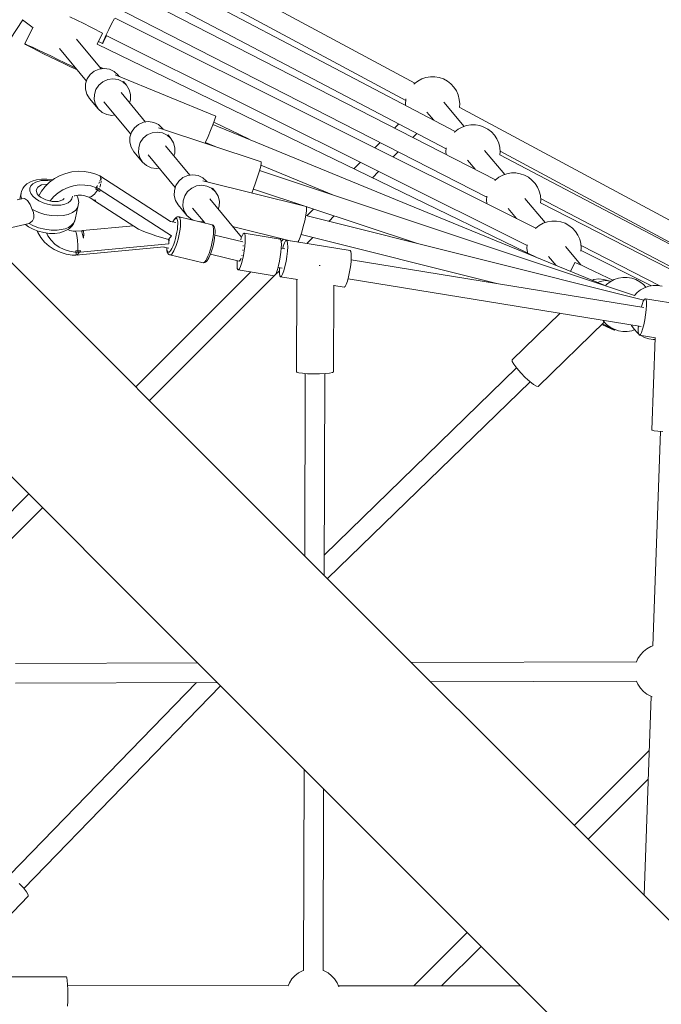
# Model space of a CAD drawing. Header units: inches. Extents: x -32 to 818, y -661 to 218.
# Tile 40 of 256: x 472.525 to 473.115, y 17.517 to 18.422. Entities that reach past the tile are written whole.
import ezdxf

# ---------------------------------------------------------------- set-up
doc = ezdxf.new("R2010")
doc.units = ezdxf.units.IN
doc.header["$LTSCALE"] = 0.01
doc.header["$MEASUREMENT"] = 0
doc.layers.add('_at_zabawki_', color=240, linetype='Continuous', lineweight=5)

# ---------------------------------------------------------------- blocks, each defined once
blk = doc.blocks.new('zw$2CA8')
at = {"layer": '_at_zabawki_'}
for p, q in [((-4206.55, 4794.53), (-4689.93, 5054.49)), ((-4658.91, 5017.45), (-4215.03, 4778.73)), ((-4169.5, 4750.19), (-4575.75, 4963.59)), ((-4584.02, 4947.64), (-4177.83, 4734.28)), ((-4132.47, 4705.85), (-4528.92, 4908.96)), ((-4537.09, 4892.94), (-4140.63, 4689.82)), ((-4622.54, 4768.61), (-4566.93, 4852.64)), ((-4567.05, 4852.73), (-4557.31, 4845.4)), ((-4517.1, 4852.42), (-4523.61, 4855.57)), ((-4510.8, 4849.32), (-4517.1, 4852.42)), ((-4505.07, 4846.47), (-4510.8, 4849.32)), ((-4487.88, 4843.92), (-4485.24, 4849.2)), ((-4485.24, 4849.2), (-4482.72, 4854.14)), ((-4095.46, 4661.49), (-4482.14, 4854.41)), ((-4557.72, 4845.71), (-4565.05, 4830.59)), ((-4500.24, 4844.02), (-4505.07, 4846.47)), ((-4496.59, 4842.13), (-4500.24, 4844.02)), ((-4498.48, 4830.35), (-4493.62, 4840.39)), ((-4494.34, 4840.89), (-4496.59, 4842.13)), ((-4493.62, 4840.39), (-4494.34, 4840.89)), ((-4490.31, 4838.93), (-4487.88, 4843.92)), ((-4565.05, 4830.59), (-4564.21, 4830.33)), ((-4565.05, 4830.59), (-4564.33, 4830.08)), ((-4564.21, 4830.33), (-4561.84, 4829.33)), ((-4494.8, 4807.81), (-4517.54, 4835.09)), ((-4093.38, 4633.88), (-4498.69, 4830.45)), ((-4497.25, 4832.89), (-4493.75, 4831.15)), ((-4493.75, 4831.15), (-4493.43, 4832.13)), ((-4493.75, 4831.15), (-4493.15, 4831.99)), ((-4493.43, 4832.13), (-4492.23, 4834.84)), ((-4493.15, 4831.99), (-4491.71, 4834.57)), ((-4492.23, 4834.84), (-4490.31, 4838.93)), ((-4491.71, 4834.57), (-4489.83, 4838.13)), ((-4490.17, 4838.3), (-4103.43, 4645.35)), ((-4564.33, 4830.08), (-4562.08, 4828.84)), ((-4562.08, 4828.84), (-4558.43, 4826.95)), ((-4561.84, 4829.33), (-4558.1, 4827.64)), ((-4558.43, 4826.95), (-4553.6, 4824.5)), ((-4558.1, 4827.64), (-4553.19, 4825.36)), ((-4553.6, 4824.5), (-4547.87, 4821.65)), ((-4553.19, 4825.36), (-4547.4, 4822.62)), ((-4547.87, 4821.65), (-4541.56, 4818.55)), ((-4547.4, 4822.62), (-4541.06, 4819.59)), ((-4533.22, 4826.4), (-4508.32, 4796.54)), ((-4541.56, 4818.55), (-4535.06, 4815.4)), ((-4541.06, 4819.59), (-4534.56, 4816.43)), ((-4535.06, 4815.4), (-4528.72, 4812.36)), ((-4534.56, 4816.43), (-4528.25, 4813.34)), ((-4528.72, 4812.36), (-4522.93, 4809.63)), ((-4528.25, 4813.34), (-4522.52, 4810.49)), ((-4522.93, 4809.63), (-4518.02, 4807.35)), ((-4522.52, 4810.49), (-4518.08, 4808.24)), ((-4518.02, 4807.35), (-4516.93, 4806.85)), ((-4501.26, 4805.59), (-4504.98, 4802.49)), ((-4496.84, 4807.54), (-4501.26, 4805.59)), ((-4492.07, 4808.18), (-4496.84, 4807.54)), ((-4496.33, 4809.66), (-4493.03, 4808.05)), ((-4487.35, 4807.46), (-4492.07, 4808.18)), ((-4483.05, 4805.45), (-4487.35, 4807.46)), ((-4479.52, 4802.29), (-4483.05, 4805.45)), ((-4507.69, 4798.5), (-4509.18, 4793.92)), ((-4504.98, 4802.49), (-4507.69, 4798.5)), ((-4496.96, 4792.87), (-4493.24, 4795.97)), ((-4493.24, 4795.97), (-4488.82, 4797.92)), ((-4488.82, 4797.92), (-4484.06, 4798.56)), ((-4484.06, 4798.56), (-4479.33, 4797.85)), ((-4482.11, 4802.32), (-4482.14, 4802.17)), ((-4482.11, 4802.32), (-4482.13, 4802.28)), ((-4389.67, 4764.32), (-4482.11, 4802.32)), ((-4478.21, 4800.72), (-4479.52, 4802.29)), ((-4479.33, 4797.85), (-4475.03, 4795.83)), ((-4478.42, 4800.97), (-4476.18, 4799.88)), ((-4475.03, 4795.83), (-4471.5, 4792.67)), ((-4471.5, 4792.67), (-4474.34, 4796.07)), ((-4207.25, 4793.98), (-4207.61, 4793.59)), ((-4204, 4796.51), (-4207.25, 4793.98)), ((-4200.38, 4798.47), (-4204, 4796.51)), ((-4196.49, 4799.8), (-4200.38, 4798.47)), ((-4192.43, 4800.48), (-4196.49, 4799.8)), ((-4188.32, 4800.48), (-4192.43, 4800.48)), ((-4184.26, 4799.8), (-4188.32, 4800.48)), ((-4180.37, 4798.47), (-4184.26, 4799.8)), ((-4176.75, 4796.51), (-4180.37, 4798.47)), ((-4173.5, 4793.98), (-4176.75, 4796.51)), ((-4170.71, 4790.95), (-4173.5, 4793.98)), ((-4509.18, 4793.92), (-4509.32, 4789.15)), ((-4509.32, 4789.15), (-4508.11, 4784.55)), ((-4501.16, 4784.31), (-4499.67, 4788.88)), ((-4499.67, 4788.88), (-4496.96, 4792.87)), ((-4454.04, 4758.92), (-4476.63, 4786.02)), ((-4469.03, 4788.63), (-4471.5, 4792.67)), ((-4467.82, 4784.04), (-4469.03, 4788.63)), ((-4168.46, 4787.51), (-4170.71, 4790.95)), ((-4166.81, 4783.74), (-4168.46, 4787.51)), ((-4508.11, 4784.55), (-4505.64, 4780.52)), ((-4505.64, 4780.52), (-4497.62, 4770.9)), ((-4501.3, 4779.53), (-4501.16, 4784.31)), ((-4500.09, 4774.94), (-4501.3, 4779.53)), ((-4492.49, 4777.55), (-4467.56, 4747.65)), ((-4468.81, 4776.65), (-4467.96, 4779.26)), ((-4467.96, 4779.26), (-4467.82, 4784.04)), ((-4214.95, 4779.75), (-4215.29, 4775.65)), ((-4214.85, 4780.15), (-4214.95, 4779.75)), ((-4161.32, 4754.91), (-4179.97, 4777.05)), ((-4165.8, 4779.75), (-4166.81, 4783.74)), ((-4165.46, 4775.65), (-4165.8, 4779.75)), ((-4497.62, 4770.9), (-4500.09, 4774.94)), ((-4497.62, 4770.9), (-4494.09, 4767.74)), ((-4494.09, 4767.74), (-4489.79, 4765.72)), ((-4215.29, 4775.65), (-4215.17, 4774.18)), ((-4195.52, 4768), (-4189.26, 4760.57)), ((-3748.71, 4548.31), (-4165.88, 4772.66)), ((-4165.71, 4772.57), (-4165.46, 4775.65)), ((-4489.79, 4765.72), (-4485.06, 4765)), ((-4485.06, 4765), (-4482.34, 4765.37)), ((-4456.07, 4758.65), (-4460.49, 4756.7)), ((-4451.31, 4759.29), (-4456.07, 4758.65)), ((-4446.59, 4758.57), (-4451.31, 4759.29)), ((-4442.29, 4756.55), (-4446.59, 4758.57)), ((-4392.43, 4756.27), (-4390.83, 4760.5)), ((-4391.47, 4758.8), (-4359.03, 4743.06)), ((-4390.83, 4760.5), (-4389.87, 4763.3)), ((-4389.87, 4763.3), (-4389.67, 4764.32)), ((-4466.92, 4749.6), (-4468.41, 4745.03)), ((-4464.21, 4753.6), (-4466.92, 4749.6)), ((-4460.49, 4756.7), (-4464.21, 4753.6)), ((-4452.48, 4747.08), (-4448.06, 4749.03)), ((-4448.06, 4749.03), (-4443.29, 4749.67)), ((-4443.29, 4749.67), (-4438.57, 4748.95)), ((-4438.76, 4753.4), (-4442.29, 4756.55)), ((-4347.81, 4722.33), (-4442.11, 4753.72)), ((-4437.85, 4752.3), (-4438.76, 4753.4)), ((-4438.57, 4748.95), (-4434.27, 4746.93)), ((-4396.72, 4745.65), (-4394.47, 4751.11)), ((-4394.47, 4751.11), (-4392.43, 4756.27)), ((-4032.72, 4608.95), (-4392.26, 4756.72)), ((-4221.46, 4757.19), (-4225.26, 4753.39)), ((-4170.02, 4749.79), (-4170.38, 4749.4)), ((-4166.78, 4752.32), (-4170.02, 4749.79)), ((-4163.16, 4754.27), (-4166.78, 4752.32)), ((-4159.27, 4755.61), (-4163.16, 4754.27)), ((-4155.21, 4756.29), (-4159.27, 4755.61)), ((-4151.09, 4756.29), (-4155.21, 4756.29)), ((-4147.03, 4755.61), (-4151.09, 4756.29)), ((-4143.14, 4754.27), (-4147.03, 4755.61)), ((-4139.52, 4752.32), (-4143.14, 4754.27)), ((-4136.28, 4749.79), (-4139.52, 4752.32)), ((-4133.49, 4746.76), (-4136.28, 4749.79)), ((-4468.41, 4745.03), (-4468.55, 4740.26)), ((-4468.55, 4740.26), (-4467.34, 4735.66)), ((-4460.39, 4735.41), (-4458.9, 4739.99)), ((-4458.9, 4739.99), (-4456.19, 4743.98)), ((-4456.19, 4743.98), (-4452.48, 4747.08)), ((-4434.27, 4746.93), (-4430.74, 4743.78)), ((-4430.74, 4743.78), (-4433.44, 4747.02)), ((-4428.27, 4739.74), (-4430.74, 4743.78)), ((-4427.06, 4735.15), (-4428.27, 4739.74)), ((-4399.36, 4739.49), (-4398.89, 4740.55)), ((-4399.09, 4740.1), (-4390.08, 4736.4)), ((-4398.89, 4740.55), (-4396.72, 4745.65)), ((-4238.63, 4740.03), (-4243.37, 4735.29)), ((-4208.56, 4744.83), (-4204.9, 4748.49)), ((-4131.24, 4743.32), (-4133.49, 4746.76)), ((-4129.59, 4739.55), (-4131.24, 4743.32)), ((-4467.34, 4735.66), (-4464.87, 4731.62)), ((-4464.87, 4731.62), (-4456.85, 4722.01)), ((-4460.54, 4730.64), (-4460.39, 4735.41)), ((-4459.32, 4726.04), (-4460.54, 4730.64)), ((-4413.27, 4710.03), (-4435.86, 4737.13)), ((-4427.2, 4730.37), (-4427.06, 4735.15)), ((-4226.52, 4726.88), (-4221.92, 4731.47)), ((-4177.75, 4735.25), (-4178.06, 4731.46)), ((-4178.06, 4731.46), (-4177.87, 4729.11)), ((-4124.09, 4710.71), (-4142.74, 4732.86)), ((-4128.57, 4735.56), (-4129.59, 4739.55)), ((-4128.24, 4731.46), (-4128.57, 4735.56)), ((-4128.47, 4728.64), (-4128.24, 4731.46)), ((-4128.29, 4732.08), (-3845.58, 4580.04)), ((-4456.85, 4722.01), (-4459.32, 4726.04)), ((-4456.85, 4722.01), (-4453.32, 4718.85)), ((-4451.73, 4728.66), (-4426.8, 4698.75)), ((-4428.05, 4727.76), (-4427.2, 4730.37)), ((-4347.73, 4721.22), (-4347.81, 4722.33)), ((-4256.79, 4721.87), (-4262.67, 4715.98)), ((-4158.29, 4723.81), (-4151.28, 4715.49)), ((-3801.56, 4556.92), (-4128.51, 4728.66)), ((-4521.8, 4713.05), (-4527.36, 4711.7)), ((-4516.14, 4713.65), (-4521.8, 4713.05)), ((-4510.48, 4713.49), (-4516.14, 4713.65)), ((-4504.94, 4712.58), (-4510.48, 4713.49)), ((-4499.65, 4710.94), (-4504.94, 4712.58)), ((-4453.32, 4718.85), (-4449.02, 4716.83)), ((-4449.02, 4716.83), (-4444.3, 4716.11)), ((-4444.3, 4716.11), (-4441.57, 4716.48)), ((-4351.09, 4708.61), (-4349.47, 4713.93)), ((-4349.47, 4713.93), (-4348.31, 4718.3)), ((-4004.79, 4599.65), (-4349.36, 4714.36)), ((-4348.31, 4718.3), (-4347.73, 4721.22)), ((-4348.14, 4719.16), (-4281.42, 4691.74)), ((-4245.66, 4707.73), (-4239.93, 4713.46)), ((-4559.82, 4703.93), (-4563.21, 4701.99)), ((-4558.25, 4704.63), (-4559.82, 4703.93)), ((-4554.3, 4705.88), (-4558.25, 4704.63)), ((-4557.62, 4702.22), (-4555.01, 4703.71)), ((-4555.01, 4703.71), (-4549.91, 4705.07)), ((-4549.72, 4706.52), (-4554.3, 4705.88)), ((-4549.91, 4705.07), (-4543.86, 4705.26)), ((-4544.75, 4706.5), (-4549.72, 4706.52)), ((-4542.29, 4703.57), (-4546.35, 4699.68)), ((-4539.6, 4705.84), (-4544.75, 4706.5)), ((-4543.86, 4705.26), (-4540.57, 4704.84)), ((-4537.71, 4706.92), (-4542.29, 4703.57)), ((-4539.29, 4705.77), (-4539.6, 4705.84)), ((-4532.7, 4709.65), (-4537.71, 4706.92)), ((-4527.36, 4711.7), (-4532.7, 4709.65)), ((-4496.26, 4709.48), (-4499.65, 4710.94)), ((-4496.35, 4704.05), (-4496.68, 4703.17)), ((-4496.01, 4709.52), (-4496.26, 4709.48)), ((-4496.01, 4709.52), (-4495.65, 4708.94)), ((-4431.09, 4667.63), (-4496.01, 4709.52)), ((-4495.55, 4706.15), (-4496.01, 4704.93)), ((-4495.49, 4706.74), (-4495.55, 4706.15)), ((-4495.44, 4708.6), (-4495.31, 4708.4)), ((-4495.31, 4708.4), (-4495.41, 4707.46)), ((-4495.06, 4708.56), (-4495.35, 4708.87)), ((-4495.22, 4702.8), (-4495.01, 4704)), ((-4495.03, 4708.31), (-4495.06, 4708.56)), ((-4495.01, 4704), (-4494.95, 4705.01)), ((-4494.84, 4706.75), (-4494.93, 4707.48)), ((-4494.88, 4706.11), (-4494.84, 4706.75)), ((-4423.45, 4704.71), (-4426.16, 4700.71)), ((-4419.73, 4707.81), (-4423.45, 4704.71)), ((-4415.31, 4709.75), (-4419.73, 4707.81)), ((-4410.55, 4710.4), (-4415.31, 4709.75)), ((-4405.82, 4709.68), (-4410.55, 4710.4)), ((-4401.52, 4707.66), (-4405.82, 4709.68)), ((-4306.54, 4681.17), (-4401.62, 4704.97)), ((-4397.99, 4704.5), (-4401.52, 4707.66)), ((-4397.53, 4703.95), (-4397.99, 4704.5)), ((-4352.95, 4703.01), (-4351.09, 4708.61)), ((-4132.8, 4705.6), (-4133.18, 4705.18)), ((-4129.55, 4708.12), (-4132.8, 4705.6)), ((-4125.93, 4710.08), (-4129.55, 4708.12)), ((-4122.04, 4711.42), (-4125.93, 4710.08)), ((-4117.98, 4712.1), (-4122.04, 4711.42)), ((-4113.87, 4712.1), (-4117.98, 4712.1)), ((-4109.81, 4711.42), (-4113.87, 4712.1)), ((-4105.92, 4710.08), (-4109.81, 4711.42)), ((-4102.3, 4708.12), (-4105.92, 4710.08)), ((-4099.05, 4705.6), (-4102.3, 4708.12)), ((-4096.26, 4702.57), (-4099.05, 4705.6)), ((-4568.15, 4694.95), (-4568.5, 4693.92)), ((-4566.87, 4697.88), (-4568.15, 4694.95)), ((-4565.57, 4699.55), (-4566.87, 4697.88)), ((-4563.21, 4701.99), (-4565.57, 4699.55)), ((-4560.43, 4695.76), (-4560.39, 4698.15)), ((-4559.56, 4693.29), (-4560.43, 4695.76)), ((-4560.39, 4698.15), (-4559.44, 4700.34)), ((-4559.44, 4700.34), (-4557.62, 4702.22)), ((-4553.19, 4699.19), (-4554.62, 4696.29)), ((-4553.66, 4692.97), (-4554.62, 4696.29)), ((-4549.64, 4701.17), (-4553.19, 4699.19)), ((-4549.8, 4695.31), (-4552.19, 4691.21)), ((-4546.35, 4699.68), (-4549.8, 4695.31)), ((-4544.56, 4701.89), (-4549.64, 4701.17)), ((-4544.1, 4701.83), (-4544.56, 4701.89)), ((-4530.06, 4696.72), (-4534.45, 4693.9)), ((-4525.28, 4698.9), (-4530.06, 4696.72)), ((-4520.23, 4700.36), (-4525.28, 4698.9)), ((-4515.04, 4701.08), (-4520.23, 4700.36)), ((-4509.83, 4701.05), (-4515.04, 4701.08)), ((-4504.35, 4700.15), (-4509.83, 4701.05)), ((-4499.16, 4698.4), (-4504.35, 4700.15)), ((-4498.25, 4696.37), (-4501.11, 4692.78)), ((-4499.91, 4697.38), (-4499.97, 4697.31)), ((-4499.97, 4697.31), (-4499.91, 4697.38)), ((-4499.1, 4696.85), (-4499.97, 4697.31)), ((-4499.88, 4697.43), (-4499.91, 4697.38)), ((-4499.91, 4697.38), (-4499.87, 4697.43)), ((-4499.83, 4697.49), (-4499.88, 4697.43)), ((-4499.87, 4697.43), (-4499.83, 4697.49)), ((-4499.16, 4698.4), (-4499.83, 4697.49)), ((-4499.83, 4697.49), (-4499.15, 4698.4)), ((-4498.52, 4699.96), (-4499.54, 4698.53)), ((-4499.16, 4698.43), (-4499.17, 4698.41)), ((-4499, 4698.61), (-4499.16, 4698.43)), ((-4499.15, 4698.4), (-4499, 4698.61)), ((-4499.12, 4696.85), (-4498.25, 4696.37)), ((-4498.25, 4696.37), (-4499.1, 4696.85)), ((-4497.44, 4697.6), (-4499, 4698.61)), ((-4498.22, 4700.48), (-4498.52, 4699.96)), ((-4498.25, 4696.37), (-4497.44, 4697.6)), ((-4497.84, 4696.98), (-4498.25, 4696.37)), ((-4496.16, 4695.12), (-4498.25, 4696.37)), ((-4498.25, 4696.37), (-4497.2, 4695.76)), ((-4497.44, 4697.6), (-4497.84, 4696.98)), ((-4496.56, 4697.14), (-4497.44, 4697.6)), ((-4497.2, 4695.76), (-4496.16, 4695.12)), ((-4496.68, 4703.17), (-4497.18, 4702.29)), ((-4495.69, 4696.65), (-4496.56, 4697.14)), ((-4496.51, 4697.16), (-4496.41, 4697.45)), ((-4496.41, 4697.45), (-4496.31, 4697.85)), ((-4496.16, 4695.12), (-4496.14, 4695.18)), ((-4496.14, 4695.18), (-4496.12, 4695.25)), ((-4496.12, 4695.25), (-4496.1, 4695.31)), ((-4496.1, 4695.31), (-4495.74, 4696.5)), ((-4495.99, 4699.11), (-4495.57, 4700.75)), ((-4495.74, 4696.5), (-4495.69, 4696.65)), ((-4430.38, 4654.35), (-4495.74, 4696.5)), ((-4495.57, 4700.75), (-4495.39, 4701.77)), ((-4427.65, 4696.14), (-4427.79, 4691.36)), ((-4426.16, 4700.71), (-4427.65, 4696.14)), ((-4418.14, 4691.09), (-4415.43, 4695.09)), ((-4415.43, 4695.09), (-4411.71, 4698.19)), ((-4411.71, 4698.19), (-4407.29, 4700.14)), ((-4407.29, 4700.14), (-4402.53, 4700.78)), ((-4402.53, 4700.78), (-4397.8, 4700.06)), ((-4397.8, 4700.06), (-4393.5, 4698.04)), ((-4393.5, 4698.04), (-4389.97, 4694.89)), ((-4389.97, 4694.89), (-4392.61, 4698.05)), ((-4387.5, 4690.85), (-4389.97, 4694.89)), ((-4356.5, 4693.68), (-4354.84, 4697.8)), ((-4355.01, 4697.38), (-4204.28, 4647.2)), ((-4354.84, 4697.8), (-4352.95, 4703.01)), ((-4094.01, 4699.12), (-4096.26, 4702.57)), ((-4092.36, 4695.36), (-4094.01, 4699.12)), ((-4091.35, 4691.37), (-4092.36, 4695.36)), ((-4567.86, 4688.39), (-4571.94, 4687.51)), ((-4568.5, 4693.92), (-4569.74, 4687.98)), ((-4568.5, 4693.92), (-4568.55, 4690.69)), ((-4568.55, 4690.69), (-4567.86, 4688.39)), ((-4567.86, 4688.39), (-4565.47, 4688.53)), ((-4565.47, 4688.53), (-4562.48, 4686.74)), ((-4562.48, 4686.74), (-4560.12, 4683.17)), ((-4557.81, 4690.84), (-4559.56, 4693.29)), ((-4555.27, 4688.53), (-4557.81, 4690.84)), ((-4552.05, 4686.47), (-4555.27, 4688.53)), ((-4552.33, 4691.33), (-4553.66, 4692.97)), ((-4550.49, 4689.8), (-4552.33, 4691.33)), ((-4548.31, 4684.76), (-4552.05, 4686.47)), ((-4545.66, 4687.33), (-4550.49, 4689.8)), ((-4539.99, 4685.99), (-4545.66, 4687.33)), ((-4541.67, 4686.58), (-4541.77, 4686.41)), ((-4538.36, 4690.49), (-4541.67, 4686.58)), ((-4534.48, 4686.02), (-4539.99, 4685.99)), ((-4534.45, 4693.9), (-4538.36, 4690.49)), ((-4530.07, 4687.39), (-4534.48, 4686.02)), ((-4528.91, 4688.53), (-4530.07, 4687.39)), ((-4523.09, 4686.4), (-4525.31, 4684.7)), ((-4521.69, 4688.44), (-4523.09, 4686.4)), ((-4521.21, 4690.67), (-4521.69, 4688.44)), ((-4519.67, 4691.08), (-4519.19, 4691.23)), ((-4519.19, 4691.23), (-4516.08, 4691.69)), ((-4516.48, 4690.27), (-4517.15, 4691.53)), ((-4516.02, 4688.28), (-4516.48, 4690.27)), ((-4516.08, 4691.69), (-4512.96, 4691.69)), ((-4515.46, 4684.99), (-4516.02, 4688.28)), ((-4512.96, 4691.69), (-4509.91, 4691.21)), ((-4509.91, 4691.21), (-4507, 4690.29)), ((-4507, 4690.29), (-4505.82, 4689.82)), ((-4503.76, 4690.48), (-4505.82, 4689.82)), ((-4505.82, 4689.82), (-4501.77, 4687.13)), ((-4501.11, 4692.78), (-4503.76, 4690.48)), ((-4502.03, 4687.3), (-4501.92, 4687.17)), ((-4501.92, 4687.17), (-4501.77, 4687.13)), ((-4501.92, 4687.17), (-4501.07, 4686.5)), ((-4501.77, 4687.13), (-4499.87, 4687.27)), ((-4501.77, 4687.13), (-4500.31, 4687)), ((-4501.07, 4686.5), (-4499.87, 4687.27)), ((-4500.93, 4686.59), (-4460.58, 4660.56)), ((-4427.79, 4691.36), (-4426.58, 4686.77)), ((-4426.58, 4686.77), (-4424.11, 4682.73)), ((-4419.77, 4681.74), (-4419.63, 4686.52)), ((-4419.63, 4686.52), (-4418.14, 4691.09)), ((-4365.83, 4653.13), (-4395.1, 4688.24)), ((-4386.29, 4686.25), (-4387.5, 4690.85)), ((-4386.43, 4681.48), (-4386.29, 4686.25)), ((-4285.31, 4693.34), (-4285.54, 4693.11)), ((-4140.55, 4690.71), (-4140.84, 4687.27)), ((-4140.84, 4687.27), (-4140.57, 4684)), ((-4086.87, 4666.52), (-4105.52, 4688.67)), ((-4091.01, 4687.27), (-4091.35, 4691.37)), ((-4091.24, 4684.55), (-4091.01, 4687.27)), ((-4091.13, 4688.74), (-3857.55, 4566.04)), ((-4560.12, 4683.17), (-4558.13, 4678.65)), ((-4558.13, 4678.65), (-4557.23, 4678.15)), ((-4558.13, 4678.65), (-4557.11, 4675.86)), ((-4557.23, 4678.15), (-4552.18, 4675.84)), ((-4544.22, 4683.47), (-4548.31, 4684.76)), ((-4539.98, 4682.67), (-4544.22, 4683.47)), ((-4535.77, 4682.39), (-4539.98, 4682.67)), ((-4531.81, 4682.65), (-4535.77, 4682.39)), ((-4528.27, 4683.43), (-4531.81, 4682.65)), ((-4525.31, 4684.7), (-4528.27, 4683.43)), ((-4521.14, 4675.76), (-4518.13, 4678.05)), ((-4518.65, 4669.22), (-4515.57, 4683.92)), ((-4518.13, 4678.05), (-4516.25, 4680.81)), ((-4516.25, 4680.81), (-4515.57, 4683.92)), ((-4515.57, 4683.92), (-4515.46, 4684.99)), ((-4424.11, 4682.73), (-4416.09, 4673.11)), ((-4418.56, 4677.15), (-4419.77, 4681.74)), ((-4416.09, 4673.11), (-4418.56, 4677.15)), ((-4410.96, 4679.76), (-4399.64, 4666.19)), ((-4387.29, 4678.86), (-4386.43, 4681.48)), ((-4306.83, 4673.31), (-4306.25, 4677.41)), ((-4306.15, 4680.13), (-4306.54, 4681.17)), ((-4306.25, 4677.41), (-4306.15, 4680.13)), ((-4299.69, 4678.96), (-4305.99, 4672.66)), ((-4121.07, 4679.62), (-4113.3, 4670.39)), ((-3860.53, 4566.52), (-4091.22, 4684.72)), ((-4333.73, 4386.24), (-4620.58, 4673.09)), ((-4557.84, 4668.25), (-4561.02, 4665.54)), ((-4556.9, 4670.48), (-4557.84, 4668.25)), ((-4557.11, 4675.86), (-4556.66, 4673.04)), ((-4556.66, 4673.04), (-4556.9, 4670.48)), ((-4552.18, 4675.84), (-4546.67, 4674.1)), ((-4546.67, 4674.1), (-4540.94, 4673.01)), ((-4540.94, 4673.01), (-4535.26, 4672.64)), ((-4535.26, 4672.64), (-4529.91, 4672.99)), ((-4529.91, 4672.99), (-4525.12, 4674.04)), ((-4525.12, 4674.04), (-4521.14, 4675.76)), ((-4520.28, 4665.26), (-4519, 4668.2)), ((-4519.93, 4666.27), (-4518.65, 4669.22)), ((-4519, 4668.2), (-4518.65, 4669.22)), ((-4426.38, 4666.52), (-4431.2, 4667.65)), ((-4428.57, 4668.2), (-4429.1, 4667.16)), ((-4429, 4667.13), (-4428.67, 4667.77)), ((-4428.67, 4667.77), (-4427.79, 4669.11)), ((-4427.66, 4669.58), (-4428.57, 4668.2)), ((-4427.79, 4669.11), (-4426.98, 4669.98)), ((-4427.28, 4670.09), (-4427.66, 4669.58)), ((-4426.4, 4671.03), (-4427.28, 4670.09)), ((-4426.98, 4669.98), (-4426.24, 4670.36)), ((-4425.81, 4671.38), (-4426.4, 4671.03)), ((-4426.24, 4670.36), (-4425.61, 4670.24)), ((-4424.99, 4671.8), (-4425.81, 4671.38)), ((-4425.61, 4670.24), (-4425.11, 4669.62)), ((-4425.11, 4669.62), (-4424.75, 4668.53)), ((-4424.29, 4671.91), (-4424.99, 4671.8)), ((-4424.75, 4668.53), (-4424.54, 4667)), ((-4423.93, 4671.86), (-4424.29, 4671.91)), ((-4423.22, 4671.73), (-4423.93, 4671.86)), ((-4422.66, 4671.03), (-4423.22, 4671.73)), ((-4392.86, 4664.59), (-4423.22, 4671.73)), ((-4422.25, 4669.81), (-4422.66, 4671.03)), ((-4422.02, 4668.08), (-4422.25, 4669.81)), ((-4421.97, 4665.91), (-4422.02, 4668.08)), ((-4416.09, 4673.11), (-4412.56, 4669.96)), ((-4412.56, 4669.96), (-4409.42, 4668.48)), ((-4404.97, 4667.44), (-4403.54, 4667.22)), ((-4403.54, 4667.22), (-4400.81, 4667.59)), ((-4309.13, 4662.85), (-4307.83, 4668.27)), ((-4307.83, 4668.27), (-4306.83, 4673.31)), ((-3996.25, 4595.13), (-4306.92, 4672.9)), ((-4285.79, 4667.61), (-4280.74, 4672.65)), ((-4080.76, 4667.9), (-4084.82, 4667.23)), ((-4076.64, 4667.9), (-4080.76, 4667.9)), ((-4072.59, 4667.23), (-4076.64, 4667.9)), ((-4576.82, 4661.99), (-4561.02, 4665.54)), ((-4564.38, 4664.79), (-4561.62, 4662.7)), ((-4561.62, 4662.7), (-4557.38, 4660.4)), ((-4561.02, 4665.54), (-4557.68, 4663.82)), ((-4557.68, 4663.82), (-4552.36, 4661.78)), ((-4557.38, 4660.4), (-4552.62, 4658.57)), ((-4553.54, 4658.93), (-4552.96, 4657.45)), ((-4552.62, 4658.57), (-4547.54, 4657.3)), ((-4552.36, 4661.78), (-4546.7, 4660.36)), ((-4546.7, 4660.36), (-4540.97, 4659.63)), ((-4540.97, 4659.63), (-4535.42, 4659.62)), ((-4535.42, 4659.62), (-4531.54, 4660.08)), ((-4532.85, 4657.26), (-4528.89, 4658.51)), ((-4531.54, 4660.08), (-4528.02, 4660.94)), ((-4528.89, 4658.51), (-4527.32, 4659.21)), ((-4528.02, 4660.94), (-4524.94, 4662.16)), ((-4527.32, 4659.21), (-4523.94, 4661.15)), ((-4523.67, 4659.4), (-4525.6, 4660.2)), ((-4524.94, 4662.16), (-4522.39, 4663.73)), ((-4523.94, 4661.15), (-4521.57, 4663.59)), ((-4520.68, 4658.7), (-4523.67, 4659.4)), ((-4522.39, 4663.73), (-4519.93, 4666.27)), ((-4521.57, 4663.59), (-4520.28, 4665.26)), ((-4518.37, 4658.53), (-4520.68, 4658.7)), ((-4513.01, 4659.01), (-4518.37, 4658.53)), ((-4517.73, 4657.55), (-4518.37, 4658.53)), ((-4512.06, 4659.25), (-4513.01, 4659.01)), ((-4513.01, 4659.01), (-4512.55, 4658.04)), ((-4511.23, 4658.38), (-4512.06, 4659.25)), ((-4465.17, 4663.51), (-4511.93, 4659.11)), ((-4510.94, 4655.87), (-4511.23, 4658.38)), ((-4460.58, 4660.56), (-4457.8, 4659.2)), ((-4457.8, 4659.2), (-4454.13, 4657.7)), ((-4424.89, 4660.3), (-4425.31, 4657.6)), ((-4424.61, 4662.81), (-4424.89, 4660.3)), ((-4424.5, 4665.07), (-4424.61, 4662.81)), ((-4424.54, 4667), (-4424.5, 4665.07)), ((-4422.88, 4657.51), (-4422.41, 4660.54)), ((-4422.41, 4660.54), (-4422.1, 4663.37)), ((-4422.1, 4663.37), (-4421.97, 4665.91)), ((-4392.29, 4663.9), (-4392.86, 4664.59)), ((-4392.52, 4664.48), (-4392.86, 4664.59)), ((-4391.93, 4664.07), (-4392.52, 4664.48)), ((-4391.89, 4662.67), (-4392.29, 4663.9)), ((-4391.37, 4663.39), (-4391.93, 4664.07)), ((-4391.65, 4660.94), (-4391.89, 4662.67)), ((-4391.73, 4656.24), (-4391.6, 4658.78)), ((-4391.6, 4658.78), (-4391.65, 4660.94)), ((-4391, 4662.81), (-4391.37, 4663.39)), ((-4390.61, 4661.63), (-4391, 4662.81)), ((-4390.49, 4660.99), (-4390.61, 4661.63)), ((-4390.28, 4659.41), (-4390.49, 4660.99)), ((-4390.23, 4657.41), (-4390.28, 4659.41)), ((-4374.09, 4663.03), (-4321.21, 4649.8)), ((-4310.6, 4657.63), (-4309.13, 4662.85)), ((-4095.58, 4661.4), (-4096, 4660.95)), ((-4092.33, 4663.93), (-4095.58, 4661.4)), ((-4088.71, 4665.89), (-4092.33, 4663.93)), ((-4084.82, 4667.23), (-4088.71, 4665.89)), ((-4068.69, 4665.89), (-4072.59, 4667.23)), ((-4065.07, 4663.93), (-4068.69, 4665.89)), ((-4061.83, 4661.4), (-4065.07, 4663.93)), ((-4059.04, 4658.38), (-4061.83, 4661.4)), ((-4056.79, 4654.93), (-4059.04, 4658.38)), ((-4552.96, 4657.45), (-4550.24, 4652.83)), ((-4550.24, 4652.83), (-4546.82, 4648.65)), ((-4547.54, 4657.3), (-4542.4, 4656.64)), ((-4545.09, 4656.98), (-4543.76, 4654.21)), ((-4543.76, 4654.21), (-4540.95, 4650.26)), ((-4542.4, 4656.64), (-4537.42, 4656.63)), ((-4540.95, 4650.26), (-4537.49, 4646.79)), ((-4537.42, 4656.63), (-4532.85, 4657.26)), ((-4517.12, 4654.73), (-4517.73, 4657.55)), ((-4516.63, 4650.52), (-4517.12, 4654.73)), ((-4516.33, 4645.54), (-4516.63, 4650.52)), ((-4512.55, 4658.04), (-4511.91, 4655.67)), ((-4511.91, 4655.67), (-4511.18, 4652.2)), ((-4511.18, 4652.2), (-4510.94, 4655.87)), ((-4454.13, 4657.7), (-4449.67, 4656.09)), ((-4449.67, 4656.09), (-4444.56, 4654.43)), ((-4444.56, 4654.43), (-4432.96, 4651.12)), ((-4432.96, 4651.12), (-4431.7, 4652.61)), ((-4432.83, 4649.11), (-4432.96, 4651.12)), ((-4432.3, 4650.06), (-4432.42, 4651.76)), ((-4432.29, 4649.67), (-4432.3, 4650.06)), ((-4431.7, 4652.61), (-4431.63, 4652.69)), ((-4431.63, 4652.69), (-4430.38, 4654.35)), ((-4430.69, 4654.55), (-4430.47, 4654.87)), ((-4427.32, 4649.33), (-4428.16, 4646.81)), ((-4426.55, 4652.03), (-4427.32, 4649.33)), ((-4425.87, 4654.82), (-4426.55, 4652.03)), ((-4425.31, 4657.6), (-4425.87, 4654.82)), ((-4425.14, 4648.21), (-4424.27, 4651.24)), ((-4424.27, 4651.24), (-4423.51, 4654.38)), ((-4423.51, 4654.38), (-4422.88, 4657.51)), ((-4393.15, 4647.24), (-4392.52, 4650.37)), ((-4392.52, 4650.37), (-4392.04, 4653.4)), ((-4392.04, 4653.4), (-4391.73, 4656.24)), ((-4391.65, 4646.81), (-4391.07, 4649.69)), ((-4391.07, 4649.69), (-4390.64, 4652.47)), ((-4390.64, 4652.47), (-4390.35, 4655.08)), ((-4364.78, 4648.81), (-4390.38, 4654.82)), ((-4390.36, 4655.05), (-4390.12, 4654.76)), ((-4390.35, 4655.08), (-4390.23, 4657.41)), ((-4366.11, 4652.44), (-4366.61, 4650.76)), ((-4365.16, 4654.83), (-4366.11, 4652.44)), ((-4364.29, 4656.27), (-4365.16, 4654.83)), ((-4363.54, 4656.69), (-4364.29, 4656.27)), ((-4330.41, 4651.3), (-4363.54, 4656.69)), ((-4363.54, 4656.69), (-4362.97, 4656.06)), ((-4362.97, 4656.06), (-4362.6, 4654.41)), ((-4362.6, 4654.41), (-4362.46, 4651.85)), ((-4362.46, 4651.85), (-4362.56, 4648.54)), ((-4329.83, 4650.66), (-4330.41, 4651.3)), ((-4329.47, 4649.01), (-4329.83, 4650.66)), ((-4327.33, 4651.33), (-4329.5, 4649.16)), ((-4325.42, 4649.79), (-4326.44, 4647.92)), ((-4324.56, 4650.34), (-4325.42, 4649.79)), ((-4324.56, 4650.34), (-4323.92, 4649.54)), ((-4266.1, 4640.82), (-4324.56, 4650.34)), ((-4323.92, 4649.54), (-4323.56, 4647.45)), ((-4314.23, 4648.66), (-4313.4, 4649.96)), ((-4313.4, 4649.96), (-4312.08, 4653.17)), ((-4312.08, 4653.17), (-4310.6, 4657.63)), ((-4311.25, 4655.68), (-4131.35, 4610.64)), ((-4306.06, 4647.33), (-4300.42, 4652.97)), ((-4055.14, 4651.16), (-4056.79, 4654.93)), ((-4054.13, 4647.18), (-4055.14, 4651.16)), ((-4546.82, 4648.65), (-4542.76, 4645)), ((-4542.76, 4645), (-4538.17, 4641.95)), ((-4538.17, 4641.95), (-4533.11, 4639.56)), ((-4537.49, 4646.79), (-4533.46, 4643.91)), ((-4533.46, 4643.91), (-4528.97, 4641.66)), ((-4528.97, 4641.66), (-4524.11, 4640.13)), ((-4518.27, 4640.51), (-4517.25, 4640.53)), ((-4518.27, 4640.44), (-4518.27, 4640.51)), ((-4518.27, 4640.51), (-4518.27, 4640.44)), ((-4518.26, 4640.37), (-4518.27, 4640.44)), ((-4518.27, 4640.44), (-4518.26, 4640.36)), ((-4518.26, 4640.31), (-4518.26, 4640.37)), ((-4518.26, 4640.36), (-4518.26, 4640.31)), ((-4518.21, 4639.27), (-4518.26, 4640.31)), ((-4518.26, 4640.31), (-4518.21, 4639.26)), ((-4518.09, 4636.45), (-4436.94, 4644.12)), ((-4516.24, 4640.57), (-4517.27, 4640.54)), ((-4517.25, 4640.53), (-4516.24, 4640.57)), ((-4516.24, 4640.57), (-4516.33, 4645.54)), ((-4516.25, 4639.21), (-4516.24, 4640.57)), ((-4516.24, 4640.57), (-4513.69, 4640.73)), ((-4514.96, 4640.63), (-4516.24, 4640.57)), ((-4516.24, 4640.57), (-4516.24, 4639.88)), ((-4513.69, 4640.73), (-4514.96, 4640.63)), ((-4514.79, 4640.65), (-4514.78, 4640.66)), ((-4514.14, 4639.4), (-4513.75, 4640.53)), ((-4514.13, 4639.41), (-4432.73, 4647.08)), ((-4513.75, 4640.53), (-4513.73, 4640.6)), ((-4513.73, 4640.6), (-4513.71, 4640.66)), ((-4513.71, 4640.66), (-4513.69, 4640.73)), ((-4437.18, 4644.09), (-4432.69, 4643.04)), ((-4434.67, 4643.5), (-4434.68, 4643.07)), ((-4434.68, 4643.07), (-4434.54, 4641.28)), ((-4434.53, 4642.56), (-4434.54, 4643.47)), ((-4434.54, 4641.28), (-4434.44, 4640.67)), ((-4434.16, 4640.42), (-4434.53, 4642.56)), ((-4434.44, 4640.67), (-4434.13, 4639.25)), ((-4433.73, 4639.56), (-4434.16, 4640.42)), ((-4432.82, 4649), (-4432.83, 4649.11)), ((-4432.73, 4647.08), (-4432.82, 4649)), ((-4430.85, 4641.06), (-4431.7, 4639.96)), ((-4429.96, 4642.61), (-4430.85, 4641.06)), ((-4429.05, 4644.55), (-4429.96, 4642.61)), ((-4429.12, 4638.9), (-4428.11, 4640.64)), ((-4428.16, 4646.81), (-4429.05, 4644.55)), ((-4428.11, 4640.64), (-4427.1, 4642.82)), ((-4427.1, 4642.82), (-4426.1, 4645.37)), ((-4426.1, 4645.37), (-4425.14, 4648.21)), ((-4395.73, 4638.24), (-4394.78, 4641.07)), ((-4394.78, 4641.07), (-4393.91, 4644.11)), ((-4394.03, 4638.53), (-4393.15, 4641.14)), ((-4393.91, 4644.11), (-4393.15, 4647.24)), ((-4393.15, 4641.14), (-4392.35, 4643.93)), ((-4392.35, 4643.93), (-4391.65, 4646.81)), ((-4364.65, 4641.12), (-4364.7, 4640.84)), ((-4364.61, 4641.6), (-4364.65, 4641.12)), ((-4364.46, 4648.17), (-4364.42, 4648.14)), ((-4364.42, 4648.14), (-4364.42, 4648.1)), ((-4364.27, 4645.36), (-4364.31, 4644.91)), ((-4364.28, 4645.53), (-4364.27, 4645.36)), ((-4363.45, 4640.54), (-4364.17, 4636.35)), ((-4362.9, 4644.69), (-4363.45, 4640.54)), ((-4362.56, 4648.54), (-4362.9, 4644.69)), ((-4329.77, 4639.29), (-4329.43, 4643.14)), ((-4329.33, 4646.45), (-4329.47, 4649.01)), ((-4326.1, 4642.37), (-4329.45, 4642.92)), ((-4329.43, 4643.14), (-4329.33, 4646.45)), ((-4327.52, 4644.88), (-4328.11, 4642.7)), ((-4326.44, 4647.92), (-4327.52, 4644.88)), ((-4323.49, 4644.23), (-4323.74, 4640.14)), ((-4323.56, 4647.45), (-4323.49, 4644.23)), ((-4265.46, 4640.02), (-4266.1, 4640.82)), ((-4103.36, 4646.12), (-4103.62, 4643.07)), ((-4103.62, 4643.07), (-4103.28, 4638.97)), ((-4054.07, 4627.59), (-4068.3, 4644.48)), ((-4053.79, 4643.07), (-4054.13, 4647.18)), ((-4054.01, 4640.39), (-4053.79, 4643.07)), ((-4053.98, 4645.42), (-3981.6, 4608.34)), ((-3989.09, 4608.43), (-4053.98, 4640.8)), ((-4533.11, 4639.56), (-4532.46, 4639.27)), ((-4532.46, 4639.27), (-4527.16, 4637.63)), ((-4527.16, 4637.63), (-4521.62, 4636.72)), ((-4524.11, 4640.13), (-4519.02, 4639.33)), ((-4521.62, 4636.72), (-4518.1, 4636.55)), ((-4519.02, 4639.33), (-4518.21, 4639.27)), ((-4518.22, 4639.27), (-4518.2, 4639.03)), ((-4518.21, 4639.26), (-4518.2, 4639.03)), ((-4518.2, 4639.03), (-4516.25, 4639.21)), ((-4518.15, 4636.55), (-4518.09, 4636.45)), ((-4517.82, 4637.14), (-4518.09, 4636.45)), ((-4517.74, 4638.68), (-4517.82, 4637.14)), ((-4517.72, 4639.07), (-4517.73, 4638.76)), ((-4517.24, 4636.66), (-4516.54, 4637.12)), ((-4516.54, 4637.12), (-4516.47, 4637.26)), ((-4516.37, 4637.41), (-4515.49, 4638.89)), ((-4516.24, 4639.88), (-4516.25, 4639.21)), ((-4516.25, 4639.21), (-4515.22, 4639.22)), ((-4515.49, 4638.89), (-4515.36, 4639.22)), ((-4515.22, 4639.22), (-4514.18, 4639.27)), ((-4514.18, 4639.27), (-4514.14, 4639.4)), ((-4434.13, 4639.25), (-4433.66, 4638.33)), ((-4433.16, 4639.2), (-4433.73, 4639.56)), ((-4433.66, 4638.33), (-4433.28, 4637.74)), ((-4433.28, 4637.74), (-4432.7, 4637.33)), ((-4432.48, 4639.33), (-4433.16, 4639.2)), ((-4432.7, 4637.33), (-4432.06, 4636.92)), ((-4431.7, 4639.96), (-4432.48, 4639.33)), ((-4432.06, 4636.92), (-4431.72, 4636.8)), ((-4431.72, 4636.8), (-4430.95, 4636.95)), ((-4431.72, 4636.8), (-4401.17, 4629.65)), ((-4430.95, 4636.95), (-4430.07, 4637.66)), ((-4430.07, 4637.66), (-4429.12, 4638.9)), ((-4399.7, 4630.52), (-4398.75, 4631.77)), ((-4398.75, 4631.77), (-4397.75, 4633.51)), ((-4398.08, 4630.9), (-4397.17, 4632.09)), ((-4397.75, 4633.51), (-4396.73, 4635.69)), ((-4397.17, 4632.09), (-4396.8, 4632.58)), ((-4396.8, 4632.58), (-4395.88, 4634.18)), ((-4396.73, 4635.69), (-4395.73, 4638.24)), ((-4395.88, 4634.18), (-4394.95, 4636.19)), ((-4394.95, 4636.19), (-4394.03, 4638.53)), ((-4394.46, 4637.42), (-4367.98, 4631.2)), ((-4369.94, 4631.66), (-4370.07, 4629.55)), ((-4367.98, 4631.2), (-4367.05, 4632.15)), ((-4367.79, 4631.39), (-4367.48, 4631.11)), ((-4366.5, 4632.89), (-4367.48, 4631.11)), ((-4367.05, 4632.15), (-4366.28, 4633.63)), ((-4366.32, 4633.56), (-4366.5, 4632.89)), ((-4365.03, 4632.38), (-4365.97, 4628.89)), ((-4365.47, 4636.55), (-4365.59, 4636.12)), ((-4365.44, 4636.73), (-4365.47, 4636.55)), ((-4364.17, 4636.35), (-4365.03, 4632.38)), ((-4331.04, 4630.95), (-4330.31, 4635.14)), ((-4330.31, 4635.14), (-4329.77, 4639.29)), ((-4324.27, 4635.52), (-4325.05, 4630.75)), ((-4323.74, 4640.14), (-4324.27, 4635.52)), ((-4265.09, 4637.92), (-4265.46, 4640.02)), ((-4265.27, 4630.62), (-4265.03, 4634.7)), ((-3996.41, 4588.66), (-4265.16, 4632.44)), ((-4265.03, 4634.7), (-4265.09, 4637.92)), ((-4103.28, 4638.97), (-4103.19, 4638.64)), ((-4083.84, 4635.43), (-4076.81, 4627.07)), ((-4401.17, 4629.65), (-4400.58, 4629.82)), ((-4401.17, 4629.65), (-4400.99, 4629.62)), ((-4400.99, 4629.62), (-4400.28, 4629.72)), ((-4400.58, 4629.82), (-4399.7, 4630.52)), ((-4400.28, 4629.72), (-4399.53, 4629.87)), ((-4399.53, 4629.87), (-4398.92, 4630.23)), ((-4398.92, 4630.23), (-4398.08, 4630.9)), ((-4370.07, 4629.55), (-4370.05, 4626.6)), ((-4370.05, 4626.6), (-4369.8, 4624.47)), ((-4369.8, 4624.47), (-4369.32, 4623.32)), ((-4369.32, 4623.32), (-4369.01, 4623.14)), ((-4368.65, 4623.21), (-4369.01, 4623.14)), ((-4369.01, 4623.14), (-4335.88, 4617.74)), ((-4367.84, 4624.16), (-4368.65, 4623.21)), ((-4366.92, 4626.09), (-4367.84, 4624.16)), ((-4365.97, 4628.89), (-4366.92, 4626.09)), ((-4335.17, 4618.23), (-4331.09, 4622.3)), ((-4333.79, 4620.69), (-4332.83, 4623.49)), ((-4332.83, 4623.49), (-4331.9, 4626.98)), ((-4332.33, 4625.38), (-4328.5, 4624.76)), ((-4331.9, 4626.98), (-4331.04, 4630.95)), ((-4330.97, 4625.16), (-4331.1, 4622.91)), ((-4331.1, 4622.91), (-4331.04, 4619.68)), ((-4327.07, 4622.25), (-4328.16, 4619.22)), ((-4326.01, 4626.2), (-4327.07, 4622.25)), ((-4325.05, 4630.75), (-4326.01, 4626.2)), ((-4293.89, 4626.96), (-4294.47, 4626.96)), ((-4293.74, 4626.97), (-4293.89, 4626.96)), ((-4266.58, 4621.22), (-4265.8, 4626)), ((-4265.8, 4626), (-4265.27, 4630.62)), ((-4059.75, 4629.96), (-4063.75, 4621.7)), ((-4058.9, 4629.7), (-4059.75, 4629.96)), ((-4056.54, 4628.7), (-4058.9, 4629.7)), ((-4052.79, 4627.01), (-4056.54, 4628.7)), ((-4047.88, 4624.73), (-4052.79, 4627.01)), ((-4042.09, 4622), (-4047.88, 4624.73)), ((-4357.41, 4621.25), (-4463.07, 4515.58)), ((-4450.44, 4502.95), (-4335.59, 4617.8)), ((-4335.88, 4617.74), (-4335.52, 4617.82)), ((-4335.52, 4617.82), (-4334.7, 4618.76)), ((-4334.7, 4618.76), (-4333.79, 4620.69)), ((-4331.04, 4619.68), (-4330.67, 4617.59)), ((-4330.67, 4617.59), (-4330.03, 4616.79)), ((-4329.17, 4617.34), (-4330.03, 4616.79)), ((-4330.03, 4616.79), (-4314.51, 4614.26)), ((-4328.16, 4619.22), (-4329.17, 4617.34)), ((-4315.1, 4614.35), (-4315.35, 4529.47)), ((-4268.61, 4612.72), (-4267.54, 4616.68)), ((-4268.02, 4614.91), (-3998.81, 4571.05)), ((-4267.54, 4616.68), (-4266.58, 4621.22)), ((-4042.23, 4614.12), (-4043.69, 4613.46)), ((-4037.67, 4614.8), (-4042.23, 4614.12)), ((-4035.76, 4618.96), (-4042.09, 4622)), ((-4033.1, 4614.22), (-4037.67, 4614.8)), ((-4036.28, 4612.52), (-4031.72, 4613.2)), ((-4029.25, 4615.81), (-4035.76, 4618.96)), ((-4027.15, 4612.62), (-4033.1, 4614.22)), ((-4031.72, 4613.2), (-4027.15, 4612.62)), ((-4024.68, 4613.56), (-4029.25, 4615.81)), ((-4023.55, 4614.17), (-4027.17, 4612.21)), ((-4019.66, 4615.51), (-4023.55, 4614.17)), ((-4015.6, 4616.18), (-4019.66, 4615.51)), ((-4011.49, 4616.18), (-4015.6, 4616.18)), ((-4007.43, 4615.51), (-4011.49, 4616.18)), ((-4003.53, 4614.17), (-4007.43, 4615.51)), ((-3999.92, 4612.21), (-4003.53, 4614.17)), ((-4281.35, 4529.37), (-4281.12, 4608.96)), ((-4281.12, 4608.82), (-4271.56, 4607.26)), ((-4271.56, 4607.26), (-4270.7, 4607.82)), ((-4270.7, 4607.82), (-4269.69, 4609.69)), ((-4269.69, 4609.69), (-4268.61, 4612.72)), ((-4038.73, 4611.42), (-4036.28, 4612.52)), ((-4030.42, 4609.69), (-4031.48, 4608.54)), ((-4027.17, 4612.21), (-4030.42, 4609.69)), ((-4026.74, 4612.45), (-4027.15, 4612.62)), ((-3999.23, 4604.69), (-4002.48, 4602.17)), ((-3996.67, 4609.69), (-3999.92, 4612.21)), ((-3995.61, 4606.65), (-3999.23, 4604.69)), ((-3994.29, 4607.1), (-3996.67, 4609.69)), ((-3991.72, 4607.99), (-3995.61, 4606.65)), ((-3987.66, 4608.67), (-3991.72, 4607.99)), ((-3983.55, 4608.67), (-3987.66, 4608.67)), ((-3979.49, 4607.99), (-3983.55, 4608.67)), ((-4002.48, 4602.17), (-4004.95, 4599.49)), ((-3995.74, 4596.08), (-3996.75, 4594.21)), ((-3994.88, 4596.63), (-3995.74, 4596.08)), ((-3994.88, 4596.63), (-3994.24, 4595.83)), ((-3936.41, 4587.11), (-3994.88, 4596.63)), ((-3994.24, 4595.83), (-3993.87, 4593.74)), ((-3997.84, 4591.17), (-3998.42, 4588.99)), ((-3996.75, 4594.21), (-3997.84, 4591.17)), ((-3994.05, 4586.43), (-3994.59, 4581.81)), ((-3993.81, 4590.52), (-3994.05, 4586.43)), ((-3993.87, 4593.74), (-3993.81, 4590.52)), ((-4073.19, 4583.17), (-4117.2, 4540.42)), ((-3995.36, 4577.04), (-3996.32, 4572.49)), ((-3994.59, 4581.81), (-3995.36, 4577.04)), ((-4718.94, 4574.73), (-4432.09, 4287.88)), ((-4093.51, 4516.03), (-4032.5, 4575.29)), ((-4034.92, 4572.94), (-4030.17, 4570.74)), ((-4034.2, 4573.64), (-4029.84, 4571.43)), ((-4033.64, 4576.73), (-4033.2, 4576.05)), ((-4033.2, 4576.05), (-4030.42, 4573.02)), ((-4030.42, 4573.02), (-4027.17, 4570.5)), ((-4030.17, 4570.74), (-4026.42, 4569.05)), ((-4029.84, 4571.43), (-4026.19, 4569.53)), ((-4027.17, 4570.5), (-4023.55, 4568.54)), ((-4026.42, 4569.05), (-4024.06, 4568.05)), ((-4026.19, 4569.53), (-4023.94, 4568.3)), ((-4024.06, 4568.05), (-4023.21, 4567.79)), ((-4023.94, 4568.3), (-4023.21, 4567.79)), ((-4023.55, 4568.54), (-4019.66, 4567.2)), ((-4023.21, 4567.79), (-4022.95, 4568.33)), ((-4007.75, 4572.51), (-4007.52, 4571.98)), ((-4007.52, 4571.98), (-4005.27, 4568.53)), ((-4007.43, 4567.2), (-4004.85, 4568.09)), ((-4005.27, 4568.53), (-4002.48, 4565.51)), ((-4001.28, 4571.45), (-4001.42, 4569.2)), ((-4001.42, 4569.2), (-4001.35, 4565.98)), ((-3997.39, 4568.54), (-3998.47, 4565.51)), ((-3996.32, 4572.49), (-3997.39, 4568.54)), ((-4019.66, 4567.2), (-4015.6, 4566.53)), ((-4015.6, 4566.53), (-4011.49, 4566.53)), ((-4011.49, 4566.53), (-4007.43, 4567.2)), ((-4002.48, 4565.51), (-4001.08, 4564.42)), ((-4001.35, 4565.98), (-4000.99, 4563.88)), ((-4000.99, 4563.88), (-4000.35, 4563.08)), ((-3999.48, 4563.63), (-4000.35, 4563.08)), ((-4000.35, 4563.08), (-3985.45, 4560.65)), ((-3998.47, 4565.51), (-3999.48, 4563.63)), ((-3999.01, 4562.86), (-3995.61, 4561.02)), ((-3995.61, 4561.02), (-3991.72, 4559.68)), ((-3991.72, 4559.68), (-3987.66, 4559.01)), ((-3985.9, 4560.72), (-3988.9, 4476.04)), ((-3987.66, 4559.01), (-3985.96, 4559.01)), ((-4113.21, 4533.01), (-4289.83, 4361.43)), ((-4117.2, 4540.42), (-4117.15, 4539.03)), ((-4117.15, 4539.03), (-4115.68, 4536.35)), ((-4115.68, 4536.35), (-4112.96, 4532.68)), ((-4112.96, 4532.68), (-4109.33, 4528.48)), ((-4315.35, 4529.47), (-4315.12, 4529.16)), ((-4315.12, 4529.16), (-4313.3, 4528.57)), ((-4313.3, 4528.57), (-4309.87, 4528.07)), ((-4309.87, 4528.07), (-4305.18, 4527.71)), ((-4307.35, 4527.88), (-4307.84, 4360.35)), ((-4305.18, 4527.71), (-4299.76, 4527.54)), ((-4299.76, 4527.54), (-4294.18, 4527.58)), ((-4294.18, 4527.58), (-4289.06, 4527.81)), ((-4289.89, 4342.4), (-4289.35, 4527.8)), ((-4289.06, 4527.81), (-4284.94, 4528.22)), ((-4284.94, 4528.22), (-4282.27, 4528.76)), ((-4282.27, 4528.76), (-4281.35, 4529.37)), ((-4109.33, 4528.48), (-4105.21, 4524.24)), ((-4105.21, 4524.24), (-4101.12, 4520.49)), ((-4286.91, 4339.42), (-4100.79, 4520.23)), ((-4101.12, 4520.49), (-4097.53, 4517.67)), ((-4097.53, 4517.67), (-4094.89, 4516.12)), ((-4094.89, 4516.12), (-4093.51, 4516.03)), ((-3988.9, 4476.04), (-3988.68, 4475.82)), ((-3988.68, 4475.82), (-3986.87, 4475.36)), ((-3980.94, 4474.7), (-3987.92, 4277.66)), ((-3986.87, 4475.36), (-3983.45, 4474.91)), ((-3983.45, 4474.91), (-3978.78, 4474.52)), ((-4561.43, 4417.22), (-4667.1, 4311.56)), ((-4663.88, 4289.52), (-4548.8, 4404.59)), ((-4000.61, 4053.12), (-4333.73, 4386.24)), ((-4432.09, 4287.88), (-4098.97, 3954.76)), ((-3999.41, 4269.52), (-4001.67, 4266.07)), ((-3996.63, 4272.54), (-3999.41, 4269.52)), ((-3993.38, 4275.07), (-3996.63, 4272.54)), ((-3989.76, 4277.03), (-3993.38, 4275.07)), ((-3987.92, 4277.66), (-3989.76, 4277.03)), ((-4406.2, 4261.98), (-4573.7, 4261.5)), ((-4002.85, 4263.15), (-4210.04, 4262.55)), ((-4001.67, 4266.07), (-4002.95, 4263.15)), ((-4407.28, 4243.98), (-4578.87, 4067.36)), ((-4573.68, 4243.5), (-4388.25, 4244.04)), ((-4192.09, 4244.6), (-4002.8, 4245.15)), ((-4002.89, 4245.15), (-4001.67, 4242.35)), ((-4001.67, 4242.35), (-3999.41, 4238.91)), ((-4566.08, 4054.94), (-4385.27, 4241.06)), ((-3999.41, 4238.91), (-3996.63, 4235.88)), ((-3996.63, 4235.88), (-3993.38, 4233.35)), ((-3993.38, 4233.35), (-3989.76, 4231.4)), ((-3989.56, 4231.33), (-3996.04, 4048.55)), ((-3989.76, 4231.4), (-3988.56, 4230.98)), ((-3991.33, 4181.44), (-4060.13, 4112.64)), ((-4308.4, 4164.19), (-4308.93, 3979.47)), ((-4047.5, 4100.01), (-3992.26, 4155.25)), ((-4290.93, 3979.41), (-4290.45, 4146.24)), ((-4566.34, 4055.27), (-4570.09, 4059.36)), ((-4563.52, 4051.68), (-4566.34, 4055.27)), ((-3739.36, 3791.87), (-4000.61, 4053.12)), ((-4618.26, 3989.62), (-4561.88, 4047.66)), ((-4561.97, 4049.04), (-4563.52, 4051.68)), ((-4561.88, 4047.66), (-4561.97, 4049.04)), ((-4158.49, 4014.28), (-4207.48, 3965.3)), ((-4182.24, 3965.27), (-4145.86, 4001.65)), ((-4526.83, 3973.55), (-4612.04, 3973.62)), ((-4526.4, 3972.72), (-4526.83, 3973.55)), ((-4526.01, 3970.31), (-4526.4, 3972.72)), ((-4319.66, 3971.67), (-4321.91, 3968.23)), ((-4316.87, 3974.7), (-4319.66, 3971.67)), ((-4313.63, 3977.23), (-4316.87, 3974.7)), ((-4310.01, 3979.19), (-4313.63, 3977.23)), ((-4308.93, 3979.56), (-4310.01, 3979.19)), ((-4289.99, 3979.19), (-4290.93, 3979.51)), ((-4286.37, 3977.23), (-4289.99, 3979.19)), ((-4283.12, 3974.7), (-4286.37, 3977.23)), ((-4280.34, 3971.67), (-4283.12, 3974.7)), ((-4278.09, 3968.23), (-4280.34, 3971.67)), ((-4525.7, 3966.54), (-4526.01, 3970.31)), ((-4525.5, 3961.81), (-4525.7, 3966.54)), ((-4323.16, 3965.39), (-4525.66, 3965.55)), ((-4525.44, 3956.55), (-4525.5, 3961.81)), ((-4321.91, 3968.23), (-4323.17, 3965.35)), ((-4276.43, 3964.46), (-4278.09, 3968.23)), ((-4109.43, 3965.22), (-4276.83, 3965.35)), ((-4276.4, 3964.34), (-4276.43, 3964.46)), ((-4525.51, 3951.3), (-4525.44, 3956.55)), ((-4098.97, 3954.76), (-3837.76, 3693.54)), ((-4525.71, 3946.56), (-4525.51, 3951.3))]:
    blk.add_line(p, q, dxfattribs=at)

msp = doc.modelspace()

# ---------------------------------------------------------------- block references
at = {"layer": '_at_zabawki_', "linetype": 'Continuous', "xscale": 0.001, "yscale": 0.001, "zscale": 0.001}
msp.add_blockref('zw$2CA8', (477.09515, 13.56888, 0.00455), dxfattribs=at)

doc.saveas('drawing.dxf')
